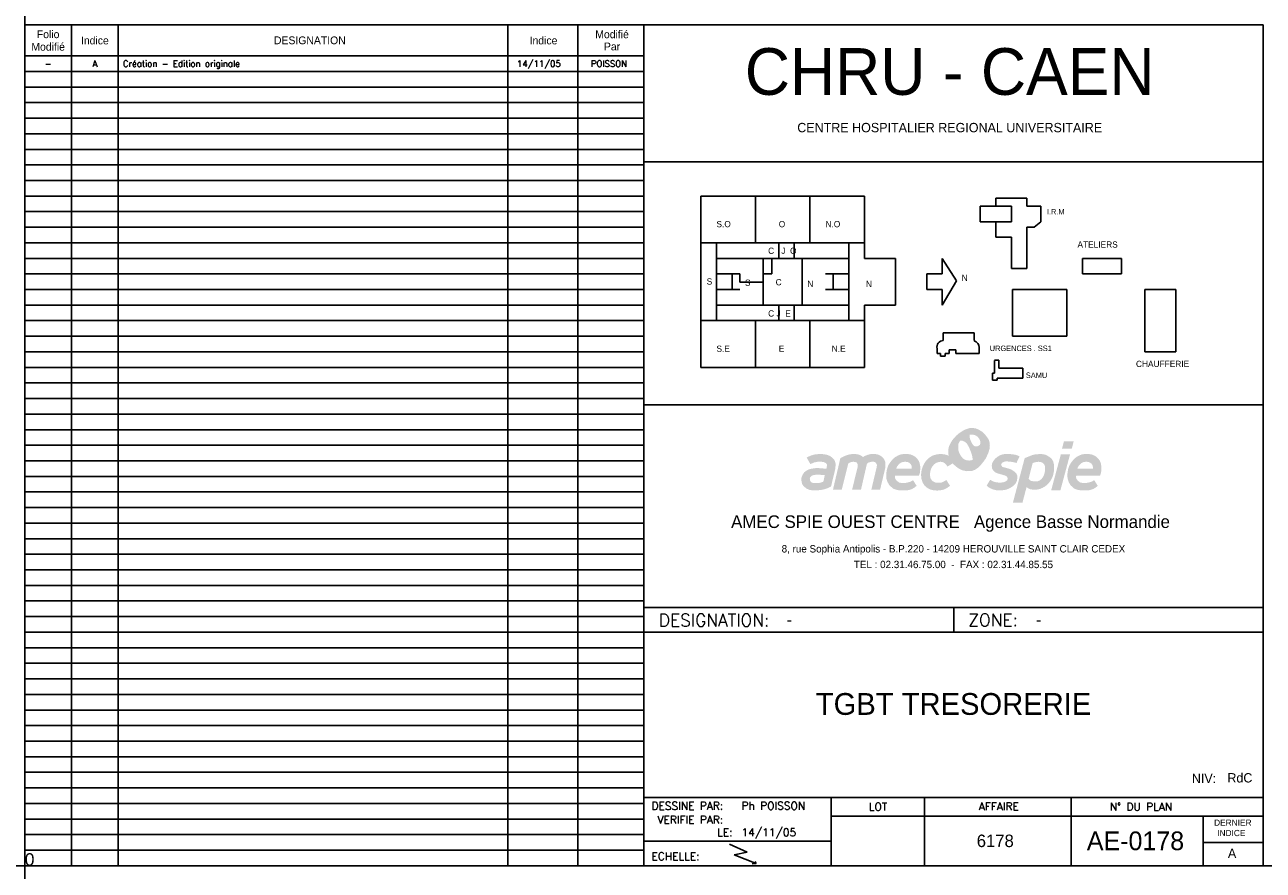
# Model space of a CAD drawing. Header units: millimetres. Extents: x 0 to 4898, y -1200 to 270.
# Tile 9 of 34: x 0 to 398, y -1 to 270. Entities that reach past the tile are written whole.
import ezdxf
from ezdxf.enums import TextEntityAlignment as Align

# ---------------------------------------------------------------- set-up
doc = ezdxf.new("R2010")
doc.units = ezdxf.units.MM
doc.header["$LTSCALE"] = 25
doc.linetypes.add('CONTINU', pattern=[0])
doc.layers.get('0').update_dxf_attribs({"linetype": 'CONTINUOUS'})
doc.layers.get('Defpoints').update_dxf_attribs({"linetype": 'CONTINUOUS'})
for name, color, linetype in [('TEXTE', 92, 'CONTINU'), ('TRAIFIN', 1, 'CONTINU'), ('TRAIGROS', 40, 'CONTINU'), ('TRAIMOY', 150, 'CONTINU')]:
    doc.layers.add(name, color=color, linetype=linetype)
doc.styles.add('ROMANS8', font='ROMANS8.shx')
doc.styles.add('SIMPLEX', font='simplex')
doc.styles.add('T1', font='arial.ttf')

# ---------------------------------------------------------------- blocks, each defined once
blk = doc.blocks.new('INDICE')
at = {"layer": 'TEXTE', "style": 'ROMANS8'}
blk.add_attdef('IND:', text='', height=2, dxfattribs=at).set_placement((22.5, -2.5), align=Align.MIDDLE)
blk.add_attdef('DESIGNATION', text='', height=2, dxfattribs=at).set_placement((31.5, -2.5), align=Align.MIDDLE_LEFT)
for tag, p in [('DATE', (165, -2.5)), ('MODIFIE_PAR', (187.5, -2.5))]:
    blk.add_attdef(tag, text='', height=2, dxfattribs=at).set_placement(p, align=Align.MIDDLE_CENTER)
blk = doc.blocks.new('U84', base_point=(256, 159))
at = {"layer": 'TRAIFIN'}
for p, q in [((256, 159), (254.25, 153.75)), ((256, 154.75), (253.75, 148.75)), ((254.25, 153.75), (256, 154.75)), ((253.75, 148.75), (253.75, 149.5)), ((253.75, 148.75), (254.25, 149.25))]:
    blk.add_line(p, q, dxfattribs=at)
blk = doc.blocks.new('PG-GARDE')
at = {"layer": 'TRAIFIN'}
for p, q in [((232, 215), (217, 215)), ((217, 215), (217, 200)), ((247, 215), (232, 215)), ((234.5, 200), (234.5, 215)), ((247, 215), (264.5, 215)), ((252, 200), (252, 215)), ((264.5, 215), (269.5, 215)), ((269.5, 215), (269.5, 200)), ((306.65, 206.77), (306.65, 211.78)), ((306.65, 211.78), (316.66, 211.78)), ((311.65, 214.28), (321.66, 214.28)), ((311.65, 211.78), (311.65, 214.28)), ((316.66, 211.78), (316.66, 206.77)), ((321.66, 214.28), (321.66, 211.78)), ((321.66, 211.78), (326.13, 211.78)), ((326.13, 211.78), (326.13, 206.77)), ((316.66, 206.77), (306.65, 206.77)), ((311.65, 201.76), (311.65, 206.77)), ((326.13, 206.77), (323.97, 205.07)), ((321.66, 205.07), (321.66, 191.75)), ((323.97, 205.07), (321.66, 205.07)), ((217, 200), (232, 200)), ((217, 200), (217, 175)), ((222, 175), (222, 200)), ((232, 200), (247, 200)), ((242, 200), (242, 195)), ((247, 195), (247, 200)), ((264.5, 200), (247, 200)), ((264.5, 195), (264.5, 200)), ((269.5, 200), (264.5, 200)), ((269.5, 200), (269.5, 195)), ((316.66, 201.76), (311.65, 201.76)), ((316.66, 191.75), (316.66, 201.76)), ((222, 195), (257, 195)), ((237, 195), (237, 180)), ((249.5, 195), (249.5, 180)), ((257, 195), (264.5, 195)), ((264.5, 195), (264.5, 180)), ((269.5, 195), (279.5, 195)), ((279.5, 195), (279.5, 180)), ((299.09, 187.8), (294.5, 195)), ((294.5, 195), (294.5, 190)), ((352, 195), (339.5, 195)), ((339.5, 195), (339.5, 190)), ((352, 190), (352, 195)), ((321.66, 191.75), (316.66, 191.75)), ((222, 190), (229.5, 190)), ((227, 190), (227, 185)), ((264.5, 190), (257, 190)), ((259.5, 185), (259.5, 190)), ((289.5, 190), (289.5, 185)), ((294.5, 190), (289.5, 190)), ((294.5, 180), (299.09, 187.8)), ((339.5, 190), (352, 190)), ((222, 185), (229.5, 185)), ((257, 185), (264.5, 185)), ((289.5, 185), (294.5, 185)), ((294.5, 185), (294.5, 180)), ((317, 185), (317, 170)), ((334.5, 185), (317, 185)), ((334.5, 170), (334.5, 185)), ((359.5, 185), (359.5, 165)), ((369.5, 185), (359.5, 185)), ((369.5, 165), (369.5, 185)), ((222, 180), (257, 180)), ((242, 180), (242, 175)), ((247, 180), (247, 175)), ((254.5, 180), (264.5, 180)), ((264.5, 180), (264.5, 175)), ((279.5, 180), (269.5, 180)), ((269.5, 180), (269.5, 175)), ((232, 175), (217, 175)), ((217, 175), (222, 175)), ((217, 175), (217, 160)), ((247, 175), (232, 175)), ((234.5, 160), (234.5, 175)), ((247, 175), (252, 175)), ((252, 160), (252, 175)), ((252, 175), (264.5, 175)), ((264.5, 175), (269.5, 175)), ((269.5, 175), (269.5, 160)), ((294.76, 171.08), (304.77, 171.08)), ((294.76, 171.08), (294.76, 168.58)), ((304.77, 171.08), (304.77, 168.58)), ((317, 170), (334.5, 170)), ((317, 170), (317, 170)), ((292.85, 166.07), (292.85, 164.43)), ((292.85, 164.43), (293.91, 164.43)), ((293.91, 164.43), (293.91, 163.57)), ((293.91, 163.57), (295.43, 163.57)), ((295.43, 164.48), (296.7, 164.48)), ((295.43, 163.57), (295.43, 164.48)), ((296.7, 164.48), (296.7, 165.64)), ((296.7, 165.64), (298.82, 165.64)), ((298.82, 165.64), (298.82, 164.48)), ((298.82, 164.48), (306.33, 164.48)), ((306.33, 164.48), (306.33, 166.39)), ((359.5, 165), (369.5, 165)), ((217, 160), (232, 160)), ((232, 160), (247, 160)), ((252, 160), (247, 160)), ((264.5, 160), (252, 160)), ((269.5, 160), (264.5, 160)), ((312.64, 162.28), (311.2, 162.28)), ((311.2, 162.23), (311.2, 158.11)), ((312.64, 159.73), (312.64, 162.28)), ((320.29, 159.73), (312.64, 159.73)), ((320.29, 156.55), (320.29, 159.73)), ((310.56, 158.11), (310.56, 156.23)), ((311.2, 158.11), (310.56, 158.11)), ((310.56, 156.23), (310.56, 155.86)), ((310.56, 155.86), (311.62, 155.86)), ((311.62, 155.86), (312.05, 155.86)), ((312.05, 155.86), (312.05, 156.55)), ((312.05, 156.55), (320.29, 156.55))]:
    blk.add_line(p, q, dxfattribs=at)
for centre, radius, start, end in [((294.77, 166.59), 1.99, 90.4358, 194.9882), ((303.75, 166.2), 2.58, 4.2739, 66.9138)]:
    blk.add_arc(centre, radius, start, end, dxfattribs=at)
at = {"layer": 'TRAIGROS', "color": 7}
for p, q in [((397.5, 270), (0, 270)), ((0, 270), (0, 0)), ((15, 270), (15, 0)), ((30, 270), (30, 0)), ((155, 270), (155, 0)), ((177.5, 270), (177.5, 0)), ((198.72, 270), (198.72, 0)), ((397.5, 0), (397.5, 270)), ((198.72, 260), (0, 260)), ((198.72, 255), (0, 255)), ((198.72, 250), (0, 250)), ((198.72, 245), (0, 245)), ((198.72, 240), (0, 240)), ((198.72, 235), (0, 235)), ((198.72, 230), (0, 230)), ((198.72, 225), (0, 225)), ((198.72, 225.99), (397.5, 225.99)), ((198.72, 220), (0, 220)), ((198.72, 215), (0, 215)), ((198.72, 210), (0, 210)), ((198.72, 205), (0, 205)), ((198.72, 200), (0, 200)), ((198.72, 195), (0, 195)), ((198.72, 190), (0, 190)), ((198.72, 185), (0, 185)), ((198.72, 180), (0, 180)), ((198.72, 175), (0, 175)), ((198.72, 170), (0, 170)), ((198.72, 165), (0, 165)), ((198.72, 160), (0, 160)), ((198.72, 155), (0, 155)), ((198.72, 150), (0, 150)), ((397.5, 147.94), (198.72, 147.94)), ((198.72, 145), (0, 145)), ((198.72, 140), (0, 140)), ((198.72, 135), (0, 135)), ((198.72, 130), (0, 130)), ((198.72, 125), (0, 125)), ((198.72, 120), (0, 120)), ((198.72, 115), (0, 115)), ((198.72, 110), (0, 110)), ((198.72, 105), (0, 105)), ((198.72, 100), (0, 100)), ((198.72, 95), (0, 95)), ((198.72, 90), (0, 90)), ((198.72, 85), (0, 85)), ((198.72, 80), (0, 80)), ((397.5, 82.94), (198.72, 82.94)), ((298.16, 82.94), (298.16, 75)), ((198.72, 75), (0, 75)), ((397.5, 74.94), (198.72, 74.94)), ((198.72, 70), (0, 70)), ((198.72, 65), (0, 65)), ((198.72, 60), (0, 60)), ((198.72, 55), (0, 55)), ((198.72, 50), (0, 50)), ((198.72, 45), (0, 45)), ((198.72, 40), (0, 40)), ((198.72, 35), (0, 35)), ((198.72, 30), (0, 30)), ((198.72, 25), (0, 25)), ((198.72, 20), (0, 20)), ((397.5, 21.94), (198.72, 21.94)), ((258.82, 21.94), (258.82, -0.06)), ((288.82, 21.94), (288.82, -0.06)), ((335.82, 21.94), (335.82, -0.06)), ((258.82, 15.94), (397.5, 15.94)), ((378.26, 15.94), (378.26, -0.06)), ((198.72, 15), (0, 15)), ((198.72, 10), (0, 10)), ((198.72, 5), (0, 5)), ((258.82, 7.94), (198.72, 7.94)), ((378.26, 7.51), (395, 7.51)), ((395, 7.51), (397.46, 7.51)), ((0, 0), (397.5, 0))]:
    blk.add_line(p, q, dxfattribs=at)
at = {"layer": 'TEXTE', "xscale": -2.39877331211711, "yscale": 0.8934352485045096, "zscale": 2.398773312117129, "rotation": 23.341973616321}
blk.add_blockref('U84', (226.14, 6.97), dxfattribs=at)
at = {"layer": 'TEXTE'}
for s, p in [('Folio', (7.5, 267)), ('Indice', (22.5, 265)), ('DESIGNATION', (91.5, 265)), ('Indice', (166.5, 265)), ('Modifié', (188.5, 267)), ('Modifié', (7.5, 263)), ('Par', (188.5, 263))]:
    blk.add_text(s, height=2.5, dxfattribs=at).set_placement(p, align=Align.MIDDLE)
for s, height, p in [('I.R.M', 1.775, (328.07, 209.1)), ('S.O', 2, (222, 205)), ('O', 2, (242, 205)), ('N.O', 2, (257, 205)), ('ATELIERS', 2, (337.88, 198.44)), ('C', 2, (238.59, 196.45)), ('J  O', 2, (242.8, 196.45)), ('S', 2, (218.87, 186.58)), ('S', 2, (231.16, 186.19)), ('C', 2, (241.01, 186.35)), ('N', 2, (251.2, 185.8)), ('N', 2, (269.97, 185.8)), ('N', 2, (300.69, 187.77)), ('C J  E', 2, (238.59, 176.32)), ('S.E', 2, (222, 165)), ('E', 2, (242, 165)), ('N.E', 2, (259, 165)), ('URGENCES . SS1', 1.775, (309.72, 165.23)), ('CHAUFFERIE', 2, (356.65, 160.12)), ('SAMU', 1.775, (321.32, 156.58)), ('DERNIER', 2, (381.72, 12.84)), ('INDICE', 2, (382.72, 9.51))]:
    blk.add_text(s, height=height, dxfattribs=at).set_placement(p)
at = {"layer": 'TEXTE', "style": 'SIMPLEX'}
for s, height, p in [('DESIGNATION:', 4, (203.5, 76.85)), ('ZONE:', 4, (302.84, 76.91)), ('DESSINE PAR:', 2.5, (201.14, 17.99)), ('VERIFIE PAR:', 2.5, (203.03, 13.54)), ('LE:', 2.5, (222.21, 9.51)), ('ECHELLE:', 2.5, (201.14, 1.8))]:
    blk.add_text(s, height=height, dxfattribs=at).set_placement(p)
for s, p in [('LOT', (273.82, 18.94)), ('AFFAIRE', (312.62, 19.05)), ('N%%D DU PLAN', (358.25, 18.95))]:
    blk.add_text(s, height=2.5, dxfattribs=at).set_placement(p, align=Align.MIDDLE)
for tag, p in [('MODIFIER_PAR', (230, 18)), ('DATE', (230, 9.5))]:
    blk.add_attdef(tag, p, '', height=2.5, dxfattribs=at)
at = {"layer": 'TRAIGROS'}
blk.add_text('CHRU - CAEN', height=15, dxfattribs=at).set_placement((296.87, 254.99), align=Align.MIDDLE_CENTER)
at = {"layer": 'TRAIGROS', "color": 4}
for tag, height, p in [('N%%D_PLAN', 7, (356.5, 8)), ("N%%D_D'AFFAIRE", 4, (311.5, 8))]:
    blk.add_attdef(tag, text='', height=height, dxfattribs=at).set_placement(p, align=Align.MIDDLE)
at = {"layer": 'TRAIMOY'}
blk.add_text('CENTRE HOSPITALIER REGIONAL UNIVERSITAIRE', height=3, dxfattribs=at).set_placement((296.87, 236.99), align=Align.MIDDLE_CENTER)
blk.add_text('NIV:', height=3, dxfattribs=at).set_placement((374.59, 26.54))
for tag, p, height in [('DESIGNATION', (244.5, 77), 4), ('ZONE', (324.5, 77), 4), ('NIVEAU', (386, 26.73), 3)]:
    blk.add_attdef(tag, p, '', height=height, dxfattribs=at)
blk.add_attdef('IND', text='', height=3, dxfattribs=at).set_placement((387.5, 4), align=Align.MIDDLE_CENTER)
blk = doc.blocks.new('AMECSPIE')
h = blk.add_hatch(color=135)
h.paths.add_polyline_path([(11.53, 18.38), (11.64, 19.37), (11.58, 20.28), (11.36, 21.16), (11.03, 21.79), (10.45, 22.56), (9.82, 23.33), (9.08, 23.96), (8.25, 24.46), (7.26, 24.93), (6.1, 25.12), (5.22, 25.09), (4.23, 24.79), (3.32, 24.41), (2.47, 23.88), (1.56, 23.28), (0.79, 22.55), (-0.01, 21.7), (-0.59, 20.9), (-1.09, 19.99), (-1.5, 19.14), (-1.69, 18.18), (-1.72, 17.16), (-1.55, 16.12), (-1.28, 15.41), (-1.02, 14.91), (-0.63, 14.28), (-0.25, 13.73), (0.08, 13.34), (0.69, 12.83), (1.54, 12.16), (2.74, 11.54), (4.26, 11.24), (5.77, 11.27), (6.87, 11.68), (7.86, 12.34), (8.75, 13.23), (9.57, 14.25), (10.26, 15.21), (10.87, 16.45), (11.28, 17.44)])
h.paths.add_polyline_path([(7.64, 19.23), (7.3, 19.19), (6.99, 19.19), (6.55, 19.33), (6.33, 19.6), (6.03, 19.97), (5.72, 20.55), (5.46, 21.13), (5.24, 21.76), (5.14, 22.5), (5.19, 22.97), (5.29, 23.4), (5.52, 23.83), (5.91, 24.09), (6.33, 24.19), (6.83, 24.17), (7.32, 24.04), (7.68, 23.89), (8.07, 23.62), (8.44, 23.34), (8.77, 22.97), (9.05, 22.56), (9.31, 22.05), (9.4, 21.51), (9.32, 20.95), (9.13, 20.5), (8.84, 20.05), (8.49, 19.71), (8.04, 19.43)], flags=16)
h.paths.add_polyline_path([(5.95, 16.29), (6.16, 14.9), (6.17, 14.36), (6.17, 13.72), (5.95, 13.13), (5.55, 12.6), (5.08, 12.23), (4.52, 12.07), (3.88, 12.13), (3.13, 12.34), (2.22, 12.75), (1.3, 13.32), (0.58, 14.1), (-0.04, 15.09), (-0.48, 16.13), (-0.63, 17.35), (-0.56, 18.2), (-0.39, 18.91), (0.08, 19.83), (0.76, 20.45), (1.38, 20.8), (2.09, 20.98), (2.86, 20.99), (3.52, 20.73), (4.18, 20.21), (4.7, 19.39), (5.11, 18.54), (5.56, 17.42)], flags=16)
h = blk.add_hatch(color=253)
h.paths.add_polyline_path([(9.31, 22.05), (9.05, 22.56), (8.77, 22.97), (8.44, 23.34), (8.07, 23.62), (7.68, 23.89), (7.32, 24.04), (6.83, 24.17), (6.33, 24.19), (5.91, 24.09), (5.52, 23.83), (5.29, 23.4), (5.19, 22.97), (5.75, 23.01), (6.31, 22.95), (6.92, 22.78), (7.33, 22.56), (7.71, 22.29), (8.02, 21.92), (8.29, 21.57), (8.49, 21.12), (8.59, 20.63), (8.59, 20.14), (8.49, 19.71), (8.84, 20.05), (9.13, 20.5), (9.32, 20.95), (9.4, 21.51)])
h.paths.add_polyline_path([(6.17, 13.72), (6.17, 14.36), (6.16, 14.9), (5.75, 14.77), (5.11, 14.65), (4.35, 14.69), (3.75, 14.88), (3.12, 15.25), (2.55, 15.85), (2.13, 16.47), (1.75, 17.25), (1.54, 18), (1.48, 18.63), (1.49, 19.32), (1.57, 19.99), (1.82, 20.56), (2.09, 20.98), (1.38, 20.8), (0.76, 20.45), (0.08, 19.83), (-0.39, 18.91), (-0.56, 18.2), (-0.63, 17.35), (-0.48, 16.13), (-0.04, 15.09), (0.58, 14.1), (1.3, 13.32), (2.22, 12.75), (3.13, 12.34), (3.88, 12.13), (4.52, 12.07), (5.08, 12.23), (5.55, 12.6), (5.95, 13.13)])
h = blk.add_hatch(color=187)
h.paths.add_polyline_path([(-38.27, 10.67), (-37.94, 12.09), (-37.88, 13.03), (-37.9, 13.94), (-38.26, 14.86), (-38.91, 15.56), (-39.62, 16.09), (-40.68, 16.51), (-42.15, 16.74), (-43.53, 16.71), (-44.65, 16.59), (-45.82, 16.24), (-47.16, 15.64), (-45.94, 13.48), (-45.44, 13.74), (-44.73, 14.03), (-43.91, 14.22), (-43.02, 14.3), (-42.26, 14.25), (-41.48, 14.12), (-40.93, 13.79), (-40.66, 13.36), (-40.64, 12.96), (-40.81, 12), (-41.79, 12.1), (-42.59, 12.18), (-43.45, 12.22), (-44.3, 12.22), (-45.26, 12.08), (-46.14, 11.91), (-47.04, 11.53), (-47.94, 10.86), (-48.47, 10.1), (-48.82, 9.08), (-48.81, 8.14), (-48.63, 7.17), (-48.17, 6.47), (-47.27, 5.69), (-46.29, 5.25), (-45.1, 5.06), (-43.48, 5.1), (-41.89, 5.31), (-40.24, 5.84), (-39.31, 6.34), (-38.66, 9.14)])
h.paths.add_polyline_path([(-41.35, 9.96), (-41.78, 7.88), (-42.38, 7.64), (-43.22, 7.45), (-44.31, 7.42), (-45.17, 7.46), (-45.6, 7.64), (-45.94, 7.95), (-46.11, 8.35), (-46.14, 8.83), (-46.04, 9.22), (-45.79, 9.55), (-45.46, 9.79), (-45.09, 9.94), (-44.63, 10.05), (-44, 10.08), (-43.35, 10.08), (-42.11, 10.05)], flags=16)
h.paths.add_polyline_path([(-33.78, 13.74), (-33.31, 13.99), (-32.74, 14.21), (-32.15, 14.26), (-31.55, 14.19), (-31.06, 13.99), (-30.83, 13.49), (-30.76, 12.72), (-32.57, 5.29), (-29.72, 5.29), (-27.83, 13.52), (-27.41, 13.96), (-26.59, 14.21), (-25.72, 14.31), (-25.05, 14.06), (-24.83, 13.72), (-24.6, 13.24), (-24.65, 12.67), (-26.39, 5.29), (-23.59, 5.29), (-21.9, 12.35), (-21.85, 13.12), (-21.9, 14.09), (-22.17, 14.86), (-22.62, 15.53), (-23.32, 16.12), (-23.99, 16.47), (-24.53, 16.67), (-25.55, 16.76), (-26.57, 16.74), (-27.53, 16.49), (-28.4, 16.17), (-29.1, 15.77), (-29.42, 16.05), (-30.07, 16.44), (-30.83, 16.67), (-31.63, 16.74), (-32.52, 16.74), (-33.49, 16.59), (-34.43, 16.32), (-35.42, 15.9), (-36.34, 15.4), (-38.71, 5.29), (-35.89, 5.29)])
h.paths.add_polyline_path([(-10.69, 11.91), (-10.69, 12.75), (-10.89, 13.81), (-11.19, 14.56), (-11.63, 15.18), (-12.21, 15.77), (-12.97, 16.27), (-13.79, 16.59), (-14.56, 16.72), (-15.26, 16.76), (-16.1, 16.74), (-16.92, 16.62), (-17.76, 16.29), (-18.68, 15.8), (-19.45, 15.15), (-20.07, 14.43), (-20.57, 13.76), (-21.01, 12.97), (-21.38, 11.83), (-21.56, 10.74), (-21.63, 9.82), (-21.53, 8.78), (-21.19, 7.74), (-20.57, 6.67), (-19.35, 5.61), (-18.09, 5.19), (-16.82, 5.04), (-15.36, 5.04), (-14.26, 5.19), (-13.3, 5.53), (-12.53, 5.98), (-11.86, 6.53), (-13, 8.36), (-13.69, 7.91), (-14.66, 7.62), (-15.68, 7.42), (-16.5, 7.42), (-17.42, 7.57), (-18.21, 8.11), (-18.68, 8.76), (-18.83, 9.28), (-18.78, 9.8), (-11.11, 9.8), (-10.79, 10.79)])
h.paths.add_polyline_path([(-18.38, 12.08), (-18.23, 12.53), (-17.99, 12.95), (-17.56, 13.42), (-17.17, 13.79), (-16.6, 14.09), (-16.15, 14.21), (-15.55, 14.26), (-14.84, 14.21), (-14.29, 13.96), (-13.82, 13.59), (-13.52, 13.05), (-13.42, 12.57), (-13.42, 12.08)], flags=16)
h.paths.add_polyline_path([(-7.36, 11.63), (-6.92, 12.58), (-6.3, 13.36), (-5.59, 13.91), (-4.82, 14.17), (-4.16, 14.26), (-3.33, 14.1), (-2.75, 13.75), (-2.38, 13.34), (-2.15, 13.01), (-2.01, 12.71), (-0.25, 13.73), (-0.63, 14.28), (-1.02, 14.91), (-1.28, 15.41), (-1.55, 16.12), (-1.99, 16.38), (-2.92, 16.64), (-4, 16.75), (-5.23, 16.67), (-6.79, 16.23), (-7.89, 15.5), (-8.74, 14.72), (-9.44, 13.66), (-9.9, 12.67), (-10.27, 11.52), (-10.43, 10.23), (-10.36, 8.89), (-9.88, 7.48), (-9.21, 6.51), (-8.38, 5.82), (-7.45, 5.36), (-6.42, 5.11), (-5.38, 5.02), (-4.34, 5.06), (-3.14, 5.34), (-2.08, 5.87), (-1.13, 6.54), (-2.31, 8.4), (-3.07, 7.94), (-3.92, 7.58), (-4.82, 7.53), (-5.77, 7.58), (-6.83, 8.11), (-7.38, 8.87), (-7.55, 9.76), (-7.55, 10.57)])
h.paths.add_polyline_path([(20.3, 8.06), (20.45, 8.88), (20.43, 9.81), (20.14, 10.54), (19.5, 11.13), (18.66, 11.7), (17.68, 12.07), (16.47, 12.41), (15.7, 12.61), (15.4, 12.96), (15.26, 13.36), (15.38, 13.68), (15.63, 13.96), (16.15, 14.21), (16.72, 14.39), (17.52, 14.34), (18.52, 14.25), (19.45, 14.07), (20.18, 13.87), (21.21, 15.98), (20.48, 16.3), (19.75, 16.53), (19, 16.64), (18.18, 16.73), (17.29, 16.78), (16.4, 16.73), (15.44, 16.55), (14.65, 16.19), (13.92, 15.75), (13.24, 15.12), (12.69, 14.34), (12.35, 13.66), (12.26, 12.89), (12.39, 12.02), (12.83, 11.36), (13.3, 10.91), (14.1, 10.54), (14.99, 10.29), (15.85, 10.04), (16.45, 9.86), (16.95, 9.61), (17.27, 9.31), (17.36, 8.81), (17.2, 8.31), (16.67, 7.93), (15.88, 7.63), (14.83, 7.56), (13.83, 7.63), (13.03, 7.83), (12.39, 8.11), (11.76, 8.47), (10.64, 6.65), (10.82, 6.42), (11.16, 6.13), (11.96, 5.67), (12.8, 5.33), (13.83, 5.1), (14.83, 5.08), (15.83, 5.13), (16.74, 5.26), (17.56, 5.56), (18.36, 5.97), (19.07, 6.45), (19.86, 7.2)])
h.paths.add_polyline_path([(31.24, 8.34), (31.69, 9.2), (31.99, 10.07), (32.19, 11.12), (32.26, 12.07), (32.24, 13.32), (31.97, 14.37), (31.58, 15.08), (30.94, 15.69), (30.27, 16.1), (29.68, 16.44), (28.84, 16.67), (27.95, 16.74), (27.06, 16.69), (26.08, 16.6), (25.24, 16.4), (24.44, 16.08), (23.58, 15.74), (22.83, 15.44), (19.05, 1.14), (22.12, 1.14), (23.44, 6.17), (23.86, 5.77), (24.63, 5.43), (25.27, 5.34), (26.02, 5.29), (26.8, 5.34), (27.64, 5.5), (28.53, 5.88), (29.33, 6.31), (29.96, 6.84), (30.69, 7.57)])
h.paths.add_polyline_path([(24.08, 8.79), (25.38, 13.84), (25.88, 14), (26.56, 14.2), (27.31, 14.25), (28.02, 14.16), (28.64, 13.91), (29.09, 13.45), (29.34, 12.81), (29.39, 12.04), (29.34, 11.29), (29.16, 10.47), (28.93, 9.83), (28.61, 9.24), (28.16, 8.67), (27.56, 8.22), (27, 8.01), (26.31, 7.99), (25.72, 7.99), (24.99, 8.08), (24.51, 8.33)], flags=16)
h.paths.add_polyline_path([(37.39, 16.65), (34.44, 16.65), (31.34, 5.13), (34.3, 5.13)])
h.paths.add_polyline_path([(38.55, 20.86), (35.42, 20.86), (34.81, 18.45), (37.94, 18.45)])
h.paths.add_polyline_path([(47.45, 11.91), (47.45, 12.75), (47.25, 13.81), (46.95, 14.56), (46.51, 15.18), (45.94, 15.77), (45.17, 16.27), (44.35, 16.59), (43.58, 16.72), (42.89, 16.76), (42.04, 16.74), (41.22, 16.62), (40.38, 16.29), (39.46, 15.8), (38.69, 15.15), (38.07, 14.43), (37.58, 13.76), (37.13, 12.97), (36.76, 11.83), (36.58, 10.74), (36.51, 9.82), (36.61, 8.78), (36.96, 7.74), (37.58, 6.67), (38.79, 5.61), (40.06, 5.19), (41.32, 5.04), (42.79, 5.04), (43.88, 5.19), (44.85, 5.53), (45.61, 5.98), (46.28, 6.53), (45.14, 8.36), (44.45, 7.91), (43.48, 7.62), (42.46, 7.42), (41.65, 7.42), (40.73, 7.57), (39.93, 8.11), (39.46, 8.76), (39.31, 9.28), (39.36, 9.8), (47.03, 9.8), (47.35, 10.79)])
h.paths.add_polyline_path([(39.76, 12.08), (39.91, 12.53), (40.16, 12.95), (40.58, 13.42), (40.98, 13.79), (41.55, 14.09), (41.99, 14.21), (42.59, 14.26), (43.31, 14.21), (43.85, 13.96), (44.32, 13.59), (44.62, 13.05), (44.72, 12.57), (44.72, 12.08)], flags=16)
for s, height, p in [('AMEC SPIE OUEST CENTRE   Agence Basse Normandie', 4.05, (-0.98, -5.48)), ('8, rue Sophia Antipolis - B.P.220 - 14209 HEROUVILLE SAINT CLAIR CEDEX', 2.3625, (-0.04, -13.98)), ('TEL : 02.31.46.75.00  -  FAX : 02.31.44.85.55', 2.3625, (-0.04, -18.71))]:
    blk.add_text(s, height=height).set_placement(p, align=Align.MIDDLE)

msp = doc.modelspace()

# ---------------------------------------------------------------- linework, layer by layer
for p, q in [((222, 195), (239.75, 195)), ((222, 195), (222, 190)), ((239.75, 195), (239.75, 190)), ((222, 190), (229.5, 190)), ((229.5, 190), (229.5, 187.34)), ((229.5, 187.34), (237, 187.34)), ((237, 187.34), (237, 190)), ((237, 190), (239.75, 190))]:
    msp.add_line(p, q)
at = {"layer": 'Defpoints', "ltscale": 0.25}
for direction in [(0, -1), (1, 0)]:
    msp.add_xline((0, 0), direction, dxfattribs=at)

# ---------------------------------------------------------------- block references
msp.add_blockref('INDICE', (0, 260)).add_auto_attribs({'IND:': 'A', 'DESIGNATION': 'Création - Edition originale', 'DATE': '14/11/05', 'MODIFIE_PAR': 'POISSON'})
msp.add_blockref('AMECSPIE', (298.11, 115.44))
at = {"layer": 'TRAIMOY'}
ref = msp.add_blockref('PG-GARDE', (0, 0), dxfattribs=at)
ref.add_attrib('DESIGNATION', '-', (244.5, 77), dxfattribs={"height": 4})
ref.add_attrib('ZONE', '-', (324.5, 77), dxfattribs={"height": 4})
ref.add_attrib('NIVEAU', 'RdC', (386, 26.73), dxfattribs={"height": 3})
ref.add_attrib('MODIFIER_PAR', 'Ph POISSON', (230, 18), dxfattribs={"layer": 'TEXTE', "height": 2.5, "style": 'SIMPLEX'})
ref.add_attrib('DATE', '14/11/05', (230, 9.5), dxfattribs={"layer": 'TEXTE', "height": 2.5, "style": 'SIMPLEX'})
ref.add_attrib("N%%D_D'AFFAIRE", '6178', dxfattribs={"layer": 'TRAIGROS', "color": 4, "height": 4}).set_placement((311.5, 8), align=Align.MIDDLE)
ref.add_attrib('N%%D_PLAN', 'AE-0178', dxfattribs={"layer": 'TRAIGROS', "color": 4, "height": 6}).set_placement((356.5, 8), align=Align.MIDDLE)
ref.add_attrib('IND', 'A', dxfattribs={"height": 3}).set_placement((387.5, 4), align=Align.MIDDLE_CENTER)

# ---------------------------------------------------------------- texts
at = {"layer": 'Defpoints', "ltscale": 0.25, "insert": (0, 4.02), "char_height": 4, "attachment_point": 1, "style": 'T1'}
msp.add_mtext_dynamic_manual_height_columns('0', width=90.3923, gutter_width=20, heights=[0], dxfattribs=at)
at = {"layer": 'TEXTE', "style": 'ROMANS8'}
msp.add_text('-', height=2, dxfattribs=at).set_placement((7.5, 257.5), align=Align.MIDDLE)
at = {"layer": 'TRAIGROS'}
msp.add_text('TGBT TRESORERIE', height=7, dxfattribs=at).set_placement((298.11, 48.44), align=Align.CENTER)

doc.saveas('drawing.dxf')
